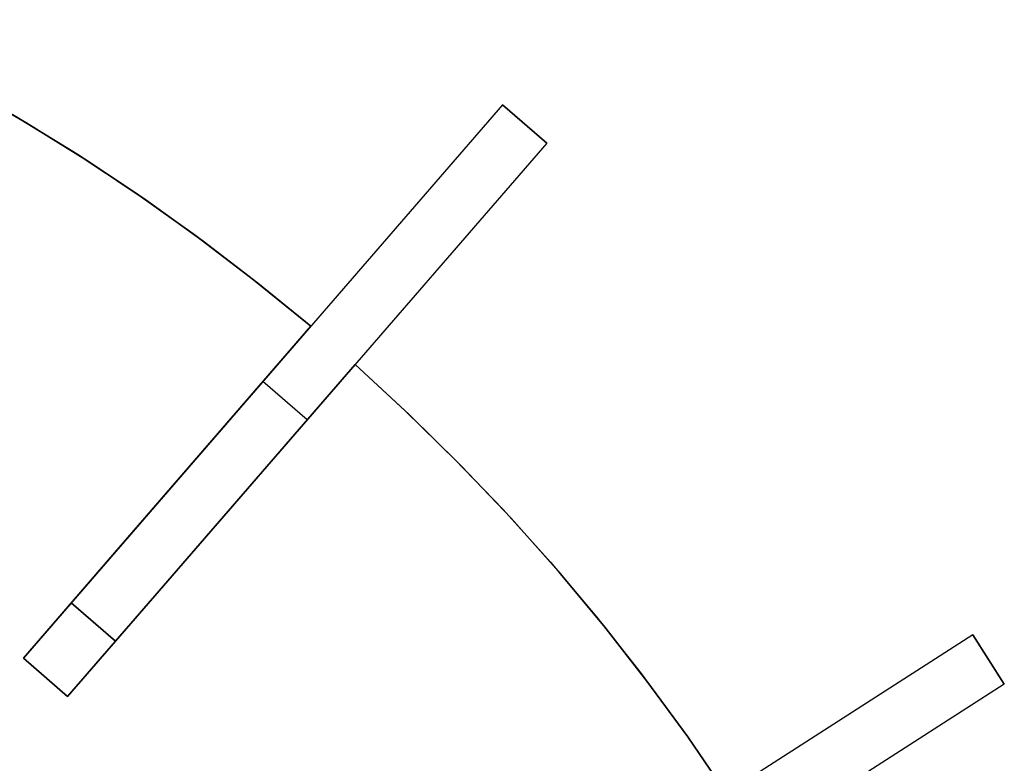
# Model space of a CAD drawing. Header units: millimetres. Extents: x 220 to 1240, y -2940 to -1929.
# Tile 59 of 59: x 960 to 1162, y -2180 to -2028. Entities that reach past the tile are written whole.
import ezdxf

# ---------------------------------------------------------------- set-up
doc = ezdxf.new("R2010")
doc.units = ezdxf.units.MM

msp = doc.modelspace()

# ---------------------------------------------------------------- linework, layer by layer
for points in [[(922.38, -2027.7), (934.93, -2033.88), (947.43, -2040.52), (959.86, -2047.65), (972.21, -2055.25), (984.43, -2063.34), (996.51, -2071.92), (1008.42, -2080.98), (1020.13, -2090.52)], [(1020.13, -2090.52), (1008.42, -2080.98), (996.51, -2071.92), (984.43, -2063.34), (972.21, -2055.25), (959.86, -2047.65), (947.43, -2040.52), (934.93, -2033.88), (922.38, -2027.7)], [(922.38, -2027.7), (935.93, -2034.39), (949.11, -2041.46), (961.93, -2048.88), (974.37, -2056.64), (986.41, -2064.71), (998.06, -2073.06), (1009.3, -2081.67), (1020.13, -2090.52)], [(1020.13, -2090.52), (1009.3, -2081.67), (998.06, -2073.06), (986.41, -2064.71), (974.37, -2056.64), (961.93, -2048.88), (949.11, -2041.46), (935.93, -2034.39), (922.38, -2027.7)], [(1020.13, -2090.52), (1009.3, -2081.67), (998.06, -2073.06), (986.41, -2064.71), (974.37, -2056.64), (961.93, -2048.88), (949.11, -2041.46), (935.93, -2034.39), (922.38, -2027.7)], [(1020.13, -2090.52), (1009.3, -2081.67), (998.06, -2073.06), (986.41, -2064.71), (974.37, -2056.64), (961.93, -2048.88), (949.11, -2041.46), (935.93, -2034.39), (922.38, -2027.7)], [(922.38, -2027.7), (934.93, -2033.88), (947.43, -2040.52), (959.86, -2047.65), (972.21, -2055.25), (984.43, -2063.34), (996.51, -2071.92), (1008.42, -2080.98), (1020.13, -2090.52)], [(1020.13, -2090.52), (1009.3, -2081.67), (998.06, -2073.06), (986.41, -2064.71), (974.37, -2056.64), (961.93, -2048.88), (949.11, -2041.46), (935.93, -2034.39), (922.38, -2027.7)], [(1020.13, -2090.52), (1009.3, -2081.67), (998.06, -2073.06), (986.41, -2064.71), (974.37, -2056.64), (961.93, -2048.88), (949.11, -2041.46), (935.93, -2034.39), (922.38, -2027.7)], [(1059.44, -2045.15), (961.22, -2158.51)], [(1068.51, -2053), (1059.44, -2045.15)], [(1068.51, -2053), (1059.44, -2045.15)], [(1059.44, -2045.15), (1068.51, -2053)], [(1068.51, -2053), (970.28, -2166.37)], [(1020.13, -2090.52), (980.86, -2135.84)], [(980.86, -2135.84), (1020.13, -2090.52)], [(1020.13, -2090.52), (980.86, -2135.84)], [(980.86, -2135.84), (1020.13, -2090.52)], [(1020.13, -2090.52), (980.86, -2135.84)], [(980.86, -2135.84), (1020.13, -2090.52)], [(989.93, -2143.69), (1029.2, -2098.38)], [(1029.2, -2098.38), (989.93, -2143.69)], [(989.93, -2143.69), (1029.2, -2098.38)], [(1029.2, -2098.38), (989.93, -2143.69)], [(989.93, -2143.69), (1029.2, -2098.38)], [(1029.2, -2098.38), (989.93, -2143.69)], [(1029.2, -2098.38), (1039.5, -2107.84), (1049.62, -2117.74), (1059.55, -2128.08), (1069.24, -2138.85), (1078.69, -2150.06), (1087.87, -2161.69), (1096.74, -2173.74), (1105.29, -2186.19)], [(1029.2, -2098.38), (1039.5, -2107.84), (1049.62, -2117.74), (1059.55, -2128.08), (1069.24, -2138.85), (1078.69, -2150.06), (1087.87, -2161.69), (1096.74, -2173.74), (1105.29, -2186.19)], [(1029.2, -2098.38), (1040.31, -2108.61), (1050.97, -2119.11), (1061.18, -2129.85), (1070.93, -2140.79), (1080.21, -2151.93), (1089.03, -2163.22), (1097.39, -2174.65), (1105.29, -2186.19)], [(1029.2, -2098.38), (1040.31, -2108.61), (1050.97, -2119.11), (1061.18, -2129.85), (1070.93, -2140.79), (1080.21, -2151.93), (1089.03, -2163.22), (1097.39, -2174.65), (1105.29, -2186.19)], [(1105.29, -2186.19), (1097.39, -2174.65), (1089.03, -2163.22), (1080.21, -2151.93), (1070.93, -2140.79), (1061.18, -2129.85), (1050.97, -2119.11), (1040.31, -2108.61), (1029.2, -2098.38)], [(1105.29, -2186.19), (1097.39, -2174.65), (1089.03, -2163.22), (1080.21, -2151.93), (1070.93, -2140.79), (1061.18, -2129.85), (1050.97, -2119.11), (1040.31, -2108.61), (1029.2, -2098.38)], [(1029.2, -2098.38), (1039.5, -2107.84), (1049.62, -2117.74), (1059.55, -2128.08), (1069.24, -2138.85), (1078.69, -2150.06), (1087.87, -2161.69), (1096.74, -2173.74), (1105.29, -2186.19)], [(1105.29, -2186.19), (1097.39, -2174.65), (1089.03, -2163.22), (1080.21, -2151.93), (1070.93, -2140.79), (1061.18, -2129.85), (1050.97, -2119.11), (1040.31, -2108.61), (1029.2, -2098.38)], [(1105.29, -2186.19), (1097.39, -2174.65), (1089.03, -2163.22), (1080.21, -2151.93), (1070.93, -2140.79), (1061.18, -2129.85), (1050.97, -2119.11), (1040.31, -2108.61), (1029.2, -2098.38)], [(1019.4, -2109.69), (1010.33, -2101.83)], [(1019.4, -2109.69), (1010.33, -2101.83)], [(980.86, -2135.84), (961.22, -2158.51)], [(961.22, -2158.51), (980.86, -2135.84)], [(980.86, -2135.84), (961.22, -2158.51)], [(961.22, -2158.51), (980.86, -2135.84)], [(980.86, -2135.84), (961.22, -2158.51)], [(961.22, -2158.51), (980.86, -2135.84)], [(970.28, -2166.37), (989.93, -2143.69)], [(989.93, -2143.69), (970.28, -2166.37)], [(970.28, -2166.37), (989.93, -2143.69)], [(989.93, -2143.69), (970.28, -2166.37)], [(970.28, -2166.37), (989.93, -2143.69)], [(989.93, -2143.69), (970.28, -2166.37)], [(980.11, -2155.03), (971.04, -2147.17)], [(980.11, -2155.03), (971.04, -2147.17)], [(971.04, -2147.17), (980.11, -2155.03)], [(1155.8, -2153.73), (1029.61, -2234.83)], [(1162.28, -2163.83), (1155.8, -2153.73)], [(1162.28, -2163.83), (1155.8, -2153.73)], [(1155.8, -2153.73), (1162.28, -2163.83)], [(1155.8, -2153.73), (1162.28, -2163.83)], [(970.28, -2166.37), (961.22, -2158.51)], [(970.28, -2166.37), (961.22, -2158.51)], [(970.28, -2166.37), (961.22, -2158.51)], [(970.28, -2166.37), (961.22, -2158.51)], [(970.28, -2166.37), (961.22, -2158.51)], [(970.28, -2166.37), (961.22, -2158.51)], [(970.28, -2166.37), (961.22, -2158.51)], [(970.28, -2166.37), (961.22, -2158.51)], [(961.22, -2158.51), (970.28, -2166.37)], [(961.22, -2158.51), (970.28, -2166.37)], [(961.22, -2158.51), (970.28, -2166.37)], [(961.22, -2158.51), (970.28, -2166.37)], [(1162.28, -2163.83), (1036.1, -2244.92)]]:
    msp.add_lwpolyline(points)
at = {"extrusion": (0.75575, -0.654861, 1.74239e-14)}
msp.add_lwpolyline([(-851.83, 236.99), (-851.87, 239.56), (-852, 242.11), (-852.22, 244.66), (-852.53, 247.21), (-852.92, 249.74), (-853.4, 252.25), (-853.96, 254.75), (-854.61, 257.23), (-855.34, 259.68), (-856.16, 262.11), (-857.06, 264.51), (-858.04, 266.88), (-859.1, 269.21), (-860.24, 271.5), (-861.46, 273.75), (-862.75, 275.96), (-864.12, 278.13), (-865.56, 280.25), (-867.07, 282.31), (-868.65, 284.33), (-870.3, 286.29), (-872.02, 288.19), (-873.8, 290.03), (-875.64, 291.81), (-877.54, 293.52), (-879.5, 295.17), (-881.51, 296.76), (-883.58, 298.27), (-885.7, 299.71), (-887.86, 301.08), (-890.07, 302.37), (-892.33, 303.59), (-894.62, 304.73), (-896.95, 305.79), (-899.32, 306.77), (-901.71, 307.66), (-904.14, 308.48), (-906.6, 309.21), (-909.07, 309.86), (-911.57, 310.43), (-914.09, 310.9), (-916.62, 311.3), (-919.16, 311.6), (-921.71, 311.82), (-924.27, 311.95), (-926.83, 311.99)], dxfattribs=at)
at = {"extrusion": (0.75575, -0.654861, -1.72829e-14)}
msp.add_lwpolyline([(-926.83, -588.01), (-924.27, -587.96), (-921.71, -587.83), (-919.16, -587.61), (-916.62, -587.31), (-914.09, -586.91), (-911.57, -586.44), (-909.07, -585.87), (-906.6, -585.22), (-904.14, -584.49), (-901.71, -583.67), (-899.32, -582.78), (-896.95, -581.8), (-894.62, -580.74), (-892.33, -579.6), (-890.07, -578.38), (-887.86, -577.09), (-885.7, -575.72), (-883.58, -574.28), (-881.51, -572.77), (-879.5, -571.18), (-877.54, -569.53), (-875.64, -567.82), (-873.8, -566.04), (-872.02, -564.2), (-870.3, -562.3), (-868.65, -560.34), (-867.07, -558.32), (-865.56, -556.26), (-864.12, -554.14), (-862.75, -551.97), (-861.46, -549.76), (-860.24, -547.51), (-859.1, -545.22), (-858.04, -542.89), (-857.06, -540.52), (-856.16, -538.12), (-855.34, -535.69), (-854.61, -533.24), (-853.96, -530.76), (-853.4, -528.26), (-852.92, -525.75), (-852.53, -523.22), (-852.22, -520.67), (-852, -518.12), (-851.87, -515.57), (-851.83, -513.01)], dxfattribs=at)
at = {"extrusion": (1, 0, 0)}
for points in [[(-2045.15, -513.01), (-2045.15, 236.99)], [(-2049.08, -513.01), (-2049.08, 236.99)], [(-2053, 236.99), (-2053, -513.01)], [(-2090.52, -12.01), (-2090.52, 0)], [(-2090.52, 119.99), (-2090.52, 131.99)], [(-2090.52, -408), (-2090.52, -396.01)], [(-2098.38, -12.01), (-2098.38, 0)], [(-2098.38, 119.99), (-2098.38, 131.99)], [(-2098.38, -408), (-2098.38, -396.01)], [(-2135.84, 332.31), (-2135.84, 131.99)], [(-2135.84, 119.99), (-2135.84, 0)], [(-2135.84, -12.01), (-2135.84, -396.01)], [(-2135.84, -408), (-2135.84, -608.32)], [(-2143.69, 332.31), (-2143.69, 131.99)], [(-2143.69, 119.99), (-2143.69, 0)], [(-2143.69, -12.01), (-2143.69, -396.01)], [(-2143.69, -408), (-2143.69, -608.32)], [(-2158.51, -408), (-2158.51, -438)], [(-2158.51, -12.01), (-2158.51, -396.01)], [(-2158.51, 119.99), (-2158.51, 0)], [(-2158.51, 161.99), (-2158.51, 131.99)], [(-2162.44, -408), (-2162.44, -438)], [(-2162.44, -12.01), (-2162.44, -396.01)], [(-2162.44, 119.99), (-2162.44, 0)], [(-2162.44, 161.99), (-2162.44, 131.99)], [(-2166.37, -438), (-2166.37, -408)], [(-2166.37, -396.01), (-2166.37, -12.01)], [(-2166.37, 0), (-2166.37, 119.99)], [(-2166.37, 131.99), (-2166.37, 161.99)]]:
    msp.add_lwpolyline(points, dxfattribs=at)
at = {"extrusion": (0.75575, -0.654861, 4.89242e-15)}
msp.add_lwpolyline([(-851.83, 236.99), (-851.87, 239.56), (-852, 242.11), (-852.22, 244.66), (-852.53, 247.21), (-852.92, 249.74), (-853.4, 252.25), (-853.96, 254.75), (-854.61, 257.23), (-855.34, 259.68), (-856.16, 262.11), (-857.06, 264.51), (-858.04, 266.88), (-859.1, 269.21), (-860.24, 271.5), (-861.46, 273.75), (-862.75, 275.96), (-864.12, 278.13), (-865.56, 280.25), (-867.07, 282.31), (-868.65, 284.33), (-870.3, 286.29), (-872.02, 288.19), (-873.8, 290.03), (-875.64, 291.81), (-877.54, 293.52), (-879.5, 295.17), (-881.51, 296.76), (-883.58, 298.27), (-885.7, 299.71), (-887.86, 301.08), (-890.07, 302.37), (-892.33, 303.59), (-894.62, 304.73), (-896.95, 305.79), (-899.32, 306.77), (-901.71, 307.66), (-904.14, 308.48), (-906.6, 309.21), (-909.07, 309.86), (-911.57, 310.43), (-914.09, 310.9), (-916.62, 311.3), (-919.16, 311.6), (-921.71, 311.82), (-924.27, 311.95), (-926.83, 311.99)], dxfattribs=at)
at = {"extrusion": (0.75575, -0.654861, 1.71885e-15)}
msp.add_lwpolyline([(-926.83, -588.01), (-924.27, -587.96), (-921.71, -587.83), (-919.16, -587.61), (-916.62, -587.31), (-914.09, -586.91), (-911.57, -586.44), (-909.07, -585.87), (-906.6, -585.22), (-904.14, -584.49), (-901.71, -583.67), (-899.32, -582.78), (-896.95, -581.8), (-894.62, -580.74), (-892.33, -579.6), (-890.07, -578.38), (-887.86, -577.09), (-885.7, -575.72), (-883.58, -574.28), (-881.51, -572.77), (-879.5, -571.18), (-877.54, -569.53), (-875.64, -567.82), (-873.8, -566.04), (-872.02, -564.2), (-870.3, -562.3), (-868.65, -560.34), (-867.07, -558.32), (-865.56, -556.26), (-864.12, -554.14), (-862.75, -551.97), (-861.46, -549.76), (-860.24, -547.51), (-859.1, -545.22), (-858.04, -542.89), (-857.06, -540.52), (-856.16, -538.12), (-855.34, -535.69), (-854.61, -533.24), (-853.96, -530.76), (-853.4, -528.26), (-852.92, -525.75), (-852.53, -523.22), (-852.22, -520.67), (-852, -518.12), (-851.87, -515.57), (-851.83, -513.01)], dxfattribs=at)
at = {"extrusion": (0.75575, -0.654861, 1.05779e-14)}
msp.add_lwpolyline([(-926.83, 311.99), (-924.27, 311.95), (-921.71, 311.82), (-919.16, 311.6), (-916.62, 311.3), (-914.09, 310.9), (-911.57, 310.43), (-909.07, 309.86), (-906.6, 309.21), (-904.14, 308.48), (-901.71, 307.66), (-899.32, 306.77), (-896.95, 305.79), (-894.62, 304.73), (-892.33, 303.59), (-890.07, 302.37), (-887.86, 301.08), (-885.7, 299.71), (-883.58, 298.27), (-881.51, 296.76), (-879.5, 295.17), (-877.54, 293.52), (-875.64, 291.81), (-873.8, 290.03), (-872.02, 288.19), (-870.3, 286.29), (-868.65, 284.33), (-867.07, 282.31), (-865.56, 280.25), (-864.12, 278.13), (-862.75, 275.96), (-861.46, 273.75), (-860.24, 271.5), (-859.1, 269.21), (-858.04, 266.88), (-857.06, 264.51), (-856.16, 262.11), (-855.34, 259.68), (-854.61, 257.23), (-853.96, 254.75), (-853.4, 252.25), (-852.92, 249.74), (-852.53, 247.21), (-852.22, 244.66), (-852, 242.11), (-851.87, 239.56), (-851.83, 236.99)], dxfattribs=at)
at = {"extrusion": (0.75575, -0.654861, -1.53776e-14)}
msp.add_lwpolyline([(-851.83, -513.01), (-851.87, -515.57), (-852, -518.12), (-852.22, -520.67), (-852.53, -523.22), (-852.92, -525.75), (-853.4, -528.26), (-853.96, -530.76), (-854.61, -533.24), (-855.34, -535.69), (-856.16, -538.12), (-857.06, -540.52), (-858.04, -542.89), (-859.1, -545.22), (-860.24, -547.51), (-861.46, -549.76), (-862.75, -551.97), (-864.12, -554.14), (-865.56, -556.26), (-867.07, -558.32), (-868.65, -560.34), (-870.3, -562.3), (-872.02, -564.2), (-873.8, -566.04), (-875.64, -567.82), (-877.54, -569.53), (-879.5, -571.18), (-881.51, -572.77), (-883.58, -574.28), (-885.7, -575.72), (-887.86, -577.09), (-890.07, -578.38), (-892.33, -579.6), (-894.62, -580.74), (-896.95, -581.8), (-899.32, -582.78), (-901.71, -583.67), (-904.14, -584.49), (-906.6, -585.22), (-909.07, -585.87), (-911.57, -586.44), (-914.09, -586.91), (-916.62, -587.31), (-919.16, -587.61), (-921.71, -587.83), (-924.27, -587.96), (-926.83, -588.01)], dxfattribs=at)
at = {"extrusion": (0.75575, -0.654861, -4.03258e-16)}
msp.add_lwpolyline([(-926.83, 311.99), (-928.16, 312.01), (-929.5, 312.05), (-930.86, 312.13), (-932.22, 312.24), (-933.59, 312.38), (-934.97, 312.55), (-936.36, 312.76), (-937.75, 313), (-939.14, 313.27), (-940.54, 313.58), (-941.94, 313.93), (-943.34, 314.31), (-944.74, 314.73), (-946.13, 315.19), (-947.53, 315.68), (-948.92, 316.21), (-950.3, 316.77), (-951.67, 317.38), (-953.03, 318.02), (-954.39, 318.7), (-955.73, 319.41), (-957.06, 320.16), (-958.37, 320.95), (-959.66, 321.78), (-960.94, 322.63), (-962.2, 323.53), (-963.43, 324.45), (-964.65, 325.41), (-965.84, 326.41), (-967, 327.43), (-968.14, 328.48), (-969.26, 329.57), (-970.34, 330.68), (-971.39, 331.82), (-972.42, 332.99), (-973.41, 334.18), (-974.37, 335.39), (-975.3, 336.63), (-976.19, 337.89), (-977.05, 339.16), (-977.87, 340.46), (-978.66, 341.77), (-979.41, 343.1), (-980.13, 344.44), (-980.81, 345.79), (-981.45, 347.15), (-982.05, 348.53), (-982.62, 349.91), (-983.15, 351.3), (-983.64, 352.69), (-984.1, 354.09), (-984.51, 355.49), (-984.9, 356.89), (-985.24, 358.28), (-985.55, 359.68), (-985.83, 361.08), (-986.07, 362.47), (-986.27, 363.85), (-986.45, 365.23), (-986.59, 366.6), (-986.69, 367.97), (-986.77, 369.32), (-986.82, 370.66), (-986.83, 371.99)], dxfattribs=at)
at = {"extrusion": (0.75575, -0.654861, -2.62482e-14)}
msp.add_lwpolyline([(-986.83, -648.01), (-986.79, -645.96), (-986.69, -643.91), (-986.52, -641.87), (-986.27, -639.84), (-985.96, -637.81), (-985.57, -635.8), (-985.12, -633.8), (-984.6, -631.82), (-984.02, -629.85), (-983.37, -627.91), (-982.65, -625.99), (-981.86, -624.1), (-981.01, -622.24), (-980.1, -620.4), (-979.13, -618.6), (-978.1, -616.83), (-977, -615.1), (-975.85, -613.4), (-974.64, -611.75), (-973.37, -610.14), (-972.05, -608.57), (-970.68, -607.05), (-969.26, -605.58), (-967.78, -604.15), (-966.26, -602.78), (-964.7, -601.46), (-963.08, -600.2), (-961.43, -598.99), (-959.74, -597.83), (-958, -596.74), (-956.24, -595.71), (-954.43, -594.73), (-952.6, -593.82), (-950.73, -592.97), (-948.84, -592.19), (-946.92, -591.47), (-944.98, -590.82), (-943.02, -590.23), (-941.04, -589.71), (-939.04, -589.26), (-937.02, -588.88), (-935, -588.56), (-932.97, -588.32), (-930.92, -588.14), (-928.88, -588.04), (-926.83, -588.01)], dxfattribs=at)
at = {"extrusion": (1.51515e-05, -2.17846e-06, 1)}
msp.add_lwpolyline([(1060.01, -2434.51), (1059.81, -2423.02), (1059.21, -2411.54), (1058.21, -2400.09), (1056.81, -2388.68), (1055.01, -2377.33), (1052.83, -2366.05), (1050.25, -2354.85), (1047.28, -2343.74), (1043.93, -2332.75), (1040.19, -2321.88), (1036.08, -2311.15), (1031.6, -2300.57), (1026.75, -2290.14), (1021.55, -2279.9), (1015.99, -2269.84), (1010.08, -2259.98), (1003.83, -2250.34), (997.25, -2240.91), (990.35, -2231.72), (983.13, -2222.78), (975.6, -2214.09), (967.78, -2205.68), (959.67, -2197.54), (951.27, -2189.68), (942.61, -2182.13), (933.7, -2174.87), (924.53, -2167.94), (915.13, -2161.33), (905.51, -2155.05), (895.67, -2149.1), (885.63, -2143.51), (875.4, -2138.27), (865, -2133.38), (854.43, -2128.86), (843.71, -2124.72), (832.86, -2120.95), (821.87, -2117.55), (810.78, -2114.55), (799.59, -2111.93), (788.32, -2109.7), (776.97, -2107.87), (765.57, -2106.43), (754.12, -2105.39), (742.65, -2104.75), (731.16, -2104.51), (719.66, -2104.67), (708.18, -2105.23), (696.73, -2106.19), (685.32, -2107.55), (673.96, -2109.3), (662.67, -2111.45), (651.46, -2113.99), (640.35, -2116.92), (629.34, -2120.24), (618.46, -2123.93), (607.71, -2128.01), (597.11, -2132.45), (586.68, -2137.26), (576.41, -2142.43), (566.34, -2147.96), (556.46, -2153.83), (546.79, -2160.04), (537.34, -2166.59), (528.13, -2173.46), (519.16, -2180.65), (510.45, -2188.15), (502, -2195.94), (493.83, -2204.03), (485.95, -2212.39), (478.36, -2221.02), (471.08, -2229.91), (464.12, -2239.05), (457.47, -2248.43), (451.16, -2258.04), (445.18, -2267.85), (439.55, -2277.87), (434.27, -2288.08), (429.35, -2298.47), (424.8, -2309.02), (420.61, -2319.72), (416.8, -2330.57), (413.37, -2341.54)], dxfattribs=at)
at = {"extrusion": (-1.51515e-05, 2.17846e-06, 1)}
for points in [[(413.36, -2341.54), (416.79, -2330.57), (420.6, -2319.72), (424.78, -2309.02), (429.34, -2298.47), (434.26, -2288.08), (439.54, -2277.87), (445.17, -2267.85), (451.14, -2258.03), (457.46, -2248.43), (464.1, -2239.05), (471.07, -2229.91), (478.35, -2221.02), (485.94, -2212.39), (493.82, -2204.02), (501.99, -2195.94), (510.44, -2188.14), (519.15, -2180.65), (528.12, -2173.46), (537.33, -2166.59), (546.78, -2160.04), (556.44, -2153.83), (566.32, -2147.96), (576.4, -2142.43), (586.66, -2137.26), (597.1, -2132.45), (607.7, -2128), (618.45, -2123.93), (629.33, -2120.23), (640.34, -2116.92), (651.45, -2113.99), (662.66, -2111.45), (673.95, -2109.3), (685.31, -2107.55), (696.72, -2106.19), (708.17, -2105.23), (719.65, -2104.67), (731.14, -2104.51), (742.63, -2104.75), (754.11, -2105.39), (765.56, -2106.43), (776.96, -2107.87), (788.3, -2109.7), (799.58, -2111.93), (810.77, -2114.55), (821.86, -2117.55), (832.84, -2120.94), (843.7, -2124.72), (854.42, -2128.86), (864.99, -2133.38), (875.39, -2138.26), (885.62, -2143.51), (895.66, -2149.1), (905.5, -2155.04), (915.12, -2161.33), (924.52, -2167.94), (933.69, -2174.87), (942.6, -2182.12), (951.26, -2189.68), (959.65, -2197.53), (967.77, -2205.67), (975.59, -2214.09), (983.12, -2222.78), (990.34, -2231.72), (997.24, -2240.91), (1003.82, -2250.33), (1010.07, -2259.98), (1015.97, -2269.84), (1021.53, -2279.9), (1026.74, -2290.14), (1031.59, -2300.56), (1036.07, -2311.15), (1040.18, -2321.88), (1043.91, -2332.75), (1047.27, -2343.74), (1050.23, -2354.85), (1052.81, -2366.05), (1055, -2377.33), (1056.8, -2388.68), (1058.19, -2400.09), (1059.19, -2411.54), (1059.79, -2423.02), (1059.99, -2434.51)], [(413.37, -2341.54), (416.8, -2330.57), (420.61, -2319.72), (424.79, -2309.02), (429.35, -2298.47), (434.27, -2288.08), (439.55, -2277.87), (445.18, -2267.85), (451.15, -2258.03), (457.47, -2248.43), (464.11, -2239.05), (471.08, -2229.91), (478.36, -2221.02), (485.95, -2212.39), (493.83, -2204.02), (502, -2195.94), (510.44, -2188.15), (519.16, -2180.65), (528.12, -2173.46), (537.34, -2166.59), (546.78, -2160.04), (556.45, -2153.83), (566.33, -2147.96), (576.41, -2142.43), (586.67, -2137.26), (597.11, -2132.45), (607.71, -2128), (618.46, -2123.93), (629.34, -2120.24), (640.34, -2116.92), (651.46, -2113.99), (662.67, -2111.45), (673.96, -2109.3), (685.31, -2107.55), (696.73, -2106.19), (708.18, -2105.23), (719.66, -2104.67), (731.15, -2104.51), (742.64, -2104.75), (754.12, -2105.39), (765.56, -2106.43), (776.97, -2107.87), (788.31, -2109.7), (799.59, -2111.93), (810.78, -2114.55), (821.87, -2117.55), (832.85, -2120.94), (843.71, -2124.72), (854.43, -2128.86), (864.99, -2133.38), (875.4, -2138.27), (885.63, -2143.51), (895.67, -2149.1), (905.5, -2155.05), (915.13, -2161.33), (924.53, -2167.94), (933.69, -2174.87), (942.61, -2182.12), (951.27, -2189.68), (959.66, -2197.53), (967.77, -2205.68), (975.6, -2214.09), (983.12, -2222.78), (990.34, -2231.72), (997.25, -2240.91), (1003.83, -2250.33), (1010.07, -2259.98), (1015.98, -2269.84), (1021.54, -2279.9), (1026.75, -2290.14), (1031.6, -2300.57), (1036.08, -2311.15), (1040.19, -2321.88), (1043.92, -2332.75), (1047.27, -2343.74), (1050.24, -2354.85), (1052.82, -2366.05), (1055.01, -2377.33), (1056.8, -2388.68), (1058.2, -2400.09), (1059.2, -2411.54), (1059.8, -2423.02), (1060, -2434.51)]]:
    msp.add_lwpolyline(points, dxfattribs=at)
at = {"extrusion": (0.75575, -0.654861, -5.46404e-15)}
msp.add_lwpolyline([(-986.83, 371.99), (-986.79, 369.95), (-986.69, 367.9), (-986.52, 365.86), (-986.27, 363.83), (-985.96, 361.8), (-985.57, 359.79), (-985.12, 357.79), (-984.6, 355.81), (-984.02, 353.84), (-983.37, 351.9), (-982.65, 349.98), (-981.86, 348.09), (-981.01, 346.23), (-980.1, 344.39), (-979.13, 342.59), (-978.1, 340.82), (-977, 339.09), (-975.85, 337.39), (-974.64, 335.74), (-973.37, 334.13), (-972.05, 332.56), (-970.68, 331.04), (-969.26, 329.57), (-967.78, 328.14), (-966.26, 326.77), (-964.7, 325.45), (-963.08, 324.19), (-961.43, 322.98), (-959.74, 321.82), (-958, 320.73), (-956.24, 319.7), (-954.43, 318.72), (-952.6, 317.81), (-950.73, 316.96), (-948.84, 316.18), (-946.92, 315.46), (-944.98, 314.81), (-943.02, 314.22), (-941.04, 313.7), (-939.04, 313.25), (-937.02, 312.87), (-935, 312.55), (-932.97, 312.31), (-930.92, 312.13), (-928.88, 312.03), (-926.83, 311.99)], dxfattribs=at)
at = {"extrusion": (0.75575, -0.654861, 3.61781e-15)}
msp.add_lwpolyline([(-926.83, -588.01), (-928.88, -588.04), (-930.92, -588.14), (-932.97, -588.32), (-935, -588.56), (-937.02, -588.88), (-939.04, -589.26), (-941.04, -589.71), (-943.02, -590.23), (-944.98, -590.82), (-946.92, -591.47), (-948.84, -592.19), (-950.73, -592.97), (-952.6, -593.82), (-954.43, -594.73), (-956.24, -595.71), (-958, -596.74), (-959.74, -597.83), (-961.43, -598.99), (-963.08, -600.2), (-964.7, -601.46), (-966.26, -602.78), (-967.78, -604.15), (-969.26, -605.58), (-970.68, -607.05), (-972.05, -608.57), (-973.37, -610.14), (-974.64, -611.75), (-975.85, -613.4), (-977, -615.1), (-978.1, -616.83), (-979.13, -618.6), (-980.1, -620.4), (-981.01, -622.24), (-981.86, -624.1), (-982.65, -625.99), (-983.37, -627.91), (-984.02, -629.85), (-984.6, -631.82), (-985.12, -633.8), (-985.57, -635.8), (-985.96, -637.81), (-986.27, -639.84), (-986.52, -641.87), (-986.69, -643.91), (-986.79, -645.96), (-986.83, -648.01)], dxfattribs=at)
at = {"extrusion": (0.75575, -0.654861, -9.62662e-15)}
msp.add_lwpolyline([(-926.83, -588.01), (-928.88, -588.04), (-930.92, -588.14), (-932.97, -588.32), (-935, -588.56), (-937.02, -588.88), (-939.04, -589.26), (-941.04, -589.71), (-943.02, -590.23), (-944.98, -590.82), (-946.92, -591.47), (-948.84, -592.19), (-950.73, -592.97), (-952.6, -593.82), (-954.43, -594.73), (-956.24, -595.71), (-958, -596.74), (-959.74, -597.83), (-961.43, -598.99), (-963.08, -600.2), (-964.7, -601.46), (-966.26, -602.78), (-967.78, -604.15), (-969.26, -605.58), (-970.68, -607.05), (-972.05, -608.57), (-973.37, -610.14), (-974.64, -611.75), (-975.85, -613.4), (-977, -615.1), (-978.1, -616.83), (-979.13, -618.6), (-980.1, -620.4), (-981.01, -622.24), (-981.86, -624.1), (-982.65, -625.99), (-983.37, -627.91), (-984.02, -629.85), (-984.6, -631.82), (-985.12, -633.8), (-985.57, -635.8), (-985.96, -637.81), (-986.27, -639.84), (-986.52, -641.87), (-986.69, -643.91), (-986.79, -645.96), (-986.83, -648.01)], dxfattribs=at)
at = {"extrusion": (0.75575, -0.654861, 1.20072e-15)}
msp.add_lwpolyline([(-986.83, 371.99), (-986.82, 370.66), (-986.77, 369.32), (-986.69, 367.97), (-986.59, 366.6), (-986.45, 365.23), (-986.27, 363.85), (-986.07, 362.47), (-985.83, 361.08), (-985.55, 359.68), (-985.24, 358.28), (-984.9, 356.89), (-984.51, 355.49), (-984.1, 354.09), (-983.64, 352.69), (-983.15, 351.3), (-982.62, 349.91), (-982.05, 348.53), (-981.45, 347.15), (-980.81, 345.79), (-980.13, 344.44), (-979.41, 343.1), (-978.66, 341.77), (-977.87, 340.46), (-977.05, 339.16), (-976.19, 337.89), (-975.3, 336.63), (-974.37, 335.39), (-973.41, 334.18), (-972.42, 332.99), (-971.39, 331.82), (-970.34, 330.68), (-969.26, 329.57), (-968.14, 328.48), (-967, 327.43), (-965.84, 326.41), (-964.65, 325.41), (-963.43, 324.45), (-962.2, 323.53), (-960.94, 322.63), (-959.66, 321.78), (-958.37, 320.95), (-957.06, 320.16), (-955.73, 319.41), (-954.39, 318.7), (-953.03, 318.02), (-951.67, 317.38), (-950.3, 316.77), (-948.92, 316.21), (-947.53, 315.68), (-946.13, 315.19), (-944.74, 314.73), (-943.34, 314.31), (-941.94, 313.93), (-940.54, 313.58), (-939.14, 313.27), (-937.75, 313), (-936.36, 312.76), (-934.97, 312.55), (-933.59, 312.38), (-932.22, 312.24), (-930.86, 312.13), (-929.5, 312.05), (-928.16, 312.01), (-926.83, 311.99)], dxfattribs=at)
at = {"extrusion": (0.75575, -0.654861, 1.09367e-14)}
msp.add_lwpolyline([(-986.83, 371.99), (-986.85, 373.02), (-986.9, 374.04), (-986.99, 375.06), (-987.11, 376.08), (-987.27, 377.09), (-987.46, 378.1), (-987.68, 379.1), (-987.94, 380.09), (-988.24, 381.07), (-988.56, 382.04), (-988.92, 383), (-989.31, 383.95), (-989.74, 384.88), (-990.19, 385.8), (-990.68, 386.7), (-991.2, 387.58), (-991.74, 388.45), (-992.32, 389.3), (-992.93, 390.12), (-993.56, 390.93), (-994.22, 391.71), (-994.9, 392.47), (-995.62, 393.21), (-996.35, 393.92), (-997.11, 394.61), (-997.9, 395.27), (-998.7, 395.9), (-999.53, 396.5), (-1000.38, 397.08), (-1001.24, 397.63), (-1002.13, 398.14), (-1003.03, 398.63), (-1003.95, 399.09), (-1004.88, 399.51), (-1005.82, 399.9), (-1006.78, 400.26), (-1007.75, 400.59), (-1008.74, 400.88), (-1009.73, 401.14), (-1010.73, 401.37), (-1011.73, 401.56), (-1012.74, 401.72), (-1013.76, 401.84), (-1014.78, 401.93), (-1015.81, 401.98), (-1016.83, 401.99)], dxfattribs=at)
at = {"extrusion": (0.75575, -0.654861, 6.82474e-15)}
msp.add_lwpolyline([(-1016.83, -678.01), (-1015.81, -677.99), (-1014.78, -677.94), (-1013.76, -677.85), (-1012.74, -677.73), (-1011.73, -677.57), (-1010.73, -677.38), (-1009.73, -677.15), (-1008.74, -676.89), (-1007.75, -676.6), (-1006.78, -676.27), (-1005.82, -675.91), (-1004.88, -675.52), (-1003.95, -675.1), (-1003.03, -674.64), (-1002.13, -674.15), (-1001.24, -673.64), (-1000.38, -673.09), (-999.53, -672.51), (-998.7, -671.91), (-997.9, -671.28), (-997.11, -670.62), (-996.35, -669.93), (-995.62, -669.22), (-994.9, -668.48), (-994.22, -667.72), (-993.56, -666.94), (-992.93, -666.13), (-992.32, -665.31), (-991.74, -664.46), (-991.2, -663.59), (-990.68, -662.71), (-990.19, -661.81), (-989.74, -660.89), (-989.31, -659.96), (-988.92, -659.01), (-988.56, -658.05), (-988.24, -657.08), (-987.94, -656.1), (-987.68, -655.11), (-987.46, -654.11), (-987.27, -653.1), (-987.11, -652.09), (-986.99, -651.07), (-986.9, -650.05), (-986.85, -649.03), (-986.83, -648.01)], dxfattribs=at)
at = {"extrusion": (0.75575, -0.654861, 8.41685e-15)}
msp.add_lwpolyline([(-986.83, 371.99), (-986.85, 373.02), (-986.9, 374.04), (-986.99, 375.06), (-987.11, 376.08), (-987.27, 377.09), (-987.46, 378.1), (-987.68, 379.1), (-987.94, 380.09), (-988.24, 381.07), (-988.56, 382.04), (-988.92, 383), (-989.31, 383.95), (-989.74, 384.88), (-990.19, 385.8), (-990.68, 386.7), (-991.2, 387.58), (-991.74, 388.45), (-992.32, 389.3), (-992.93, 390.12), (-993.56, 390.93), (-994.22, 391.71), (-994.9, 392.47), (-995.62, 393.21), (-996.35, 393.92), (-997.11, 394.61), (-997.9, 395.27), (-998.7, 395.9), (-999.53, 396.5), (-1000.38, 397.08), (-1001.24, 397.63), (-1002.13, 398.14), (-1003.03, 398.63), (-1003.95, 399.09), (-1004.88, 399.51), (-1005.82, 399.9), (-1006.78, 400.26), (-1007.75, 400.59), (-1008.74, 400.88), (-1009.73, 401.14), (-1010.73, 401.37), (-1011.73, 401.56), (-1012.74, 401.72), (-1013.76, 401.84), (-1014.78, 401.93), (-1015.81, 401.98), (-1016.83, 401.99)], dxfattribs=at)
at = {"extrusion": (0.75575, -0.654861, -1.94955e-14)}
msp.add_lwpolyline([(-1016.83, -678.01), (-1015.81, -677.99), (-1014.78, -677.94), (-1013.76, -677.85), (-1012.74, -677.73), (-1011.73, -677.57), (-1010.73, -677.38), (-1009.73, -677.15), (-1008.74, -676.89), (-1007.75, -676.6), (-1006.78, -676.27), (-1005.82, -675.91), (-1004.88, -675.52), (-1003.95, -675.1), (-1003.03, -674.64), (-1002.13, -674.15), (-1001.24, -673.64), (-1000.38, -673.09), (-999.53, -672.51), (-998.7, -671.91), (-997.9, -671.28), (-997.11, -670.62), (-996.35, -669.93), (-995.62, -669.22), (-994.9, -668.48), (-994.22, -667.72), (-993.56, -666.94), (-992.93, -666.13), (-992.32, -665.31), (-991.74, -664.46), (-991.2, -663.59), (-990.68, -662.71), (-990.19, -661.81), (-989.74, -660.89), (-989.31, -659.96), (-988.92, -659.01), (-988.56, -658.05), (-988.24, -657.08), (-987.94, -656.1), (-987.68, -655.11), (-987.46, -654.11), (-987.27, -653.1), (-987.11, -652.09), (-986.99, -651.07), (-986.9, -650.05), (-986.85, -649.03), (-986.83, -648.01)], dxfattribs=at)
at = {"extrusion": (0.75575, -0.654861, 4.04555e-15)}
msp.add_lwpolyline([(-1016.83, 401.99), (-1015.81, 401.98), (-1014.78, 401.93), (-1013.76, 401.84), (-1012.74, 401.72), (-1011.73, 401.56), (-1010.73, 401.37), (-1009.73, 401.14), (-1008.74, 400.88), (-1007.75, 400.59), (-1006.78, 400.26), (-1005.82, 399.9), (-1004.88, 399.51), (-1003.95, 399.09), (-1003.03, 398.63), (-1002.13, 398.14), (-1001.24, 397.63), (-1000.38, 397.08), (-999.53, 396.5), (-998.7, 395.9), (-997.9, 395.27), (-997.11, 394.61), (-996.35, 393.92), (-995.62, 393.21), (-994.9, 392.47), (-994.22, 391.71), (-993.56, 390.93), (-992.93, 390.12), (-992.32, 389.3), (-991.74, 388.45), (-991.2, 387.58), (-990.68, 386.7), (-990.19, 385.8), (-989.74, 384.88), (-989.31, 383.95), (-988.92, 383), (-988.56, 382.04), (-988.24, 381.07), (-987.94, 380.09), (-987.68, 379.1), (-987.46, 378.1), (-987.27, 377.09), (-987.11, 376.08), (-986.99, 375.06), (-986.9, 374.04), (-986.85, 373.02), (-986.83, 371.99)], dxfattribs=at)
at = {"extrusion": (0.75575, -0.654861, -1.49765e-15)}
msp.add_lwpolyline([(-986.83, -648.01), (-986.85, -649.03), (-986.9, -650.05), (-986.99, -651.07), (-987.11, -652.09), (-987.27, -653.1), (-987.46, -654.11), (-987.68, -655.11), (-987.94, -656.1), (-988.24, -657.08), (-988.56, -658.05), (-988.92, -659.01), (-989.31, -659.96), (-989.74, -660.89), (-990.19, -661.81), (-990.68, -662.71), (-991.2, -663.59), (-991.74, -664.46), (-992.32, -665.31), (-992.93, -666.13), (-993.56, -666.94), (-994.22, -667.72), (-994.9, -668.48), (-995.62, -669.22), (-996.35, -669.93), (-997.11, -670.62), (-997.9, -671.28), (-998.7, -671.91), (-999.53, -672.51), (-1000.38, -673.09), (-1001.24, -673.64), (-1002.13, -674.15), (-1003.03, -674.64), (-1003.95, -675.1), (-1004.88, -675.52), (-1005.82, -675.91), (-1006.78, -676.27), (-1007.75, -676.6), (-1008.74, -676.89), (-1009.73, -677.15), (-1010.73, -677.38), (-1011.73, -677.57), (-1012.74, -677.73), (-1013.76, -677.85), (-1014.78, -677.94), (-1015.81, -677.99), (-1016.83, -678.01)], dxfattribs=at)
at = {"extrusion": (-0.540641, 0.841254, -4.79836e-15)}
msp.add_lwpolyline([(192.08, 236.99), (192.12, 239.56), (192.25, 242.11), (192.47, 244.66), (192.78, 247.21), (193.17, 249.74), (193.65, 252.25), (194.21, 254.75), (194.86, 257.23), (195.59, 259.68), (196.41, 262.11), (197.31, 264.51), (198.29, 266.88), (199.35, 269.21), (200.49, 271.5), (201.7, 273.75), (203, 275.96), (204.37, 278.13), (205.81, 280.25), (207.32, 282.31), (208.9, 284.33), (210.55, 286.29), (212.27, 288.19), (214.05, 290.03), (215.89, 291.81), (217.79, 293.52), (219.75, 295.17), (221.76, 296.76), (223.83, 298.27), (225.95, 299.71), (228.11, 301.08), (230.32, 302.37), (232.57, 303.59), (234.87, 304.73), (237.2, 305.79), (239.57, 306.77), (241.96, 307.66), (244.39, 308.48), (246.84, 309.21), (249.32, 309.86), (251.82, 310.43), (254.34, 310.9), (256.87, 311.3), (259.41, 311.6), (261.96, 311.82), (264.52, 311.95), (267.08, 311.99)], dxfattribs=at)
at = {"extrusion": (-0.540641, 0.841254, 1.71522e-14)}
msp.add_lwpolyline([(267.08, -588.01), (264.52, -587.96), (261.96, -587.83), (259.41, -587.61), (256.87, -587.31), (254.34, -586.91), (251.82, -586.44), (249.32, -585.87), (246.84, -585.22), (244.39, -584.49), (241.96, -583.67), (239.57, -582.78), (237.2, -581.8), (234.87, -580.74), (232.57, -579.6), (230.32, -578.38), (228.11, -577.09), (225.95, -575.72), (223.83, -574.28), (221.76, -572.77), (219.75, -571.18), (217.79, -569.53), (215.89, -567.82), (214.05, -566.04), (212.27, -564.2), (210.55, -562.3), (208.9, -560.34), (207.32, -558.32), (205.81, -556.26), (204.37, -554.14), (203, -551.97), (201.7, -549.76), (200.49, -547.51), (199.35, -545.22), (198.29, -542.89), (197.31, -540.52), (196.41, -538.12), (195.59, -535.69), (194.86, -533.24), (194.21, -530.76), (193.65, -528.26), (193.17, -525.75), (192.78, -523.22), (192.47, -520.67), (192.25, -518.12), (192.12, -515.57), (192.08, -513.01)], dxfattribs=at)
at = {"extrusion": (0, 1, 0)}
for points in [[(-1155.8, -513.01), (-1155.8, 236.99)], [(-1159.04, -513.01), (-1159.04, 236.99)], [(-1162.28, 236.99), (-1162.28, -513.01)]]:
    msp.add_lwpolyline(points, dxfattribs=at)
at = {"extrusion": (0.75575, -0.654861, -1.26461e-15)}
msp.add_lwpolyline([(-1001.83, -438), (-1001.86, -440.05), (-1001.97, -442.1), (-1002.14, -444.14), (-1002.39, -446.17), (-1002.7, -448.2), (-1003.08, -450.21), (-1003.54, -452.21), (-1004.05, -454.19), (-1004.64, -456.16), (-1005.29, -458.1), (-1006.01, -460.02), (-1006.8, -461.91), (-1007.65, -463.77), (-1008.56, -465.61), (-1009.53, -467.41), (-1010.56, -469.18), (-1011.66, -470.91), (-1012.81, -472.61), (-1014.02, -474.26), (-1015.29, -475.87), (-1016.61, -477.44), (-1017.98, -478.96), (-1019.4, -480.43), (-1020.88, -481.86), (-1022.4, -483.23), (-1023.96, -484.55), (-1025.58, -485.81), (-1027.23, -487.02), (-1028.92, -488.18), (-1030.65, -489.27), (-1032.42, -490.3), (-1034.23, -491.28), (-1036.06, -492.19), (-1037.93, -493.04), (-1039.82, -493.82), (-1041.74, -494.54), (-1043.68, -495.19), (-1045.64, -495.78), (-1047.62, -496.3), (-1049.62, -496.75), (-1051.64, -497.13), (-1053.66, -497.45), (-1055.69, -497.69), (-1057.74, -497.87), (-1059.78, -497.97), (-1061.83, -498.01)], dxfattribs=at)
at = {"extrusion": (0.75575, -0.654861, -1.67568e-16)}
msp.add_lwpolyline([(-1061.83, 221.99), (-1059.78, 221.96), (-1057.74, 221.86), (-1055.69, 221.68), (-1053.66, 221.44), (-1051.64, 221.12), (-1049.62, 220.74), (-1047.62, 220.29), (-1045.64, 219.77), (-1043.68, 219.18), (-1041.74, 218.53), (-1039.82, 217.81), (-1037.93, 217.03), (-1036.06, 216.18), (-1034.23, 215.27), (-1032.42, 214.29), (-1030.65, 213.26), (-1028.92, 212.17), (-1027.23, 211.01), (-1025.58, 209.8), (-1023.96, 208.54), (-1022.4, 207.22), (-1020.88, 205.85), (-1019.4, 204.42), (-1017.98, 202.95), (-1016.61, 201.43), (-1015.29, 199.86), (-1014.02, 198.25), (-1012.81, 196.6), (-1011.66, 194.9), (-1010.56, 193.17), (-1009.53, 191.4), (-1008.56, 189.6), (-1007.65, 187.76), (-1006.8, 185.9), (-1006.01, 184.01), (-1005.29, 182.09), (-1004.64, 180.15), (-1004.05, 178.18), (-1003.54, 176.2), (-1003.08, 174.2), (-1002.7, 172.19), (-1002.39, 170.16), (-1002.14, 168.13), (-1001.97, 166.09), (-1001.86, 164.04), (-1001.83, 161.99)], dxfattribs=at)
at = {"extrusion": (-0.540641, 0.841254, -4.98574e-15)}
msp.add_lwpolyline([(192.08, 236.99), (192.12, 239.56), (192.25, 242.11), (192.47, 244.66), (192.78, 247.21), (193.17, 249.74), (193.65, 252.25), (194.21, 254.75), (194.86, 257.23), (195.59, 259.68), (196.41, 262.11), (197.31, 264.51), (198.29, 266.88), (199.35, 269.21), (200.49, 271.5), (201.7, 273.75), (203, 275.96), (204.37, 278.13), (205.81, 280.25), (207.32, 282.31), (208.9, 284.33), (210.55, 286.29), (212.27, 288.19), (214.05, 290.03), (215.89, 291.81), (217.79, 293.52), (219.75, 295.17), (221.76, 296.76), (223.83, 298.27), (225.95, 299.71), (228.11, 301.08), (230.32, 302.37), (232.57, 303.59), (234.87, 304.73), (237.2, 305.79), (239.57, 306.77), (241.96, 307.66), (244.39, 308.48), (246.84, 309.21), (249.32, 309.86), (251.82, 310.43), (254.34, 310.9), (256.87, 311.3), (259.41, 311.6), (261.96, 311.82), (264.52, 311.95), (267.08, 311.99)], dxfattribs=at)
at = {"extrusion": (-0.540641, 0.841254, 7.94321e-15)}
msp.add_lwpolyline([(267.08, -588.01), (264.52, -587.96), (261.96, -587.83), (259.41, -587.61), (256.87, -587.31), (254.34, -586.91), (251.82, -586.44), (249.32, -585.87), (246.84, -585.22), (244.39, -584.49), (241.96, -583.67), (239.57, -582.78), (237.2, -581.8), (234.87, -580.74), (232.57, -579.6), (230.32, -578.38), (228.11, -577.09), (225.95, -575.72), (223.83, -574.28), (221.76, -572.77), (219.75, -571.18), (217.79, -569.53), (215.89, -567.82), (214.05, -566.04), (212.27, -564.2), (210.55, -562.3), (208.9, -560.34), (207.32, -558.32), (205.81, -556.26), (204.37, -554.14), (203, -551.97), (201.7, -549.76), (200.49, -547.51), (199.35, -545.22), (198.29, -542.89), (197.31, -540.52), (196.41, -538.12), (195.59, -535.69), (194.86, -533.24), (194.21, -530.76), (193.65, -528.26), (193.17, -525.75), (192.78, -523.22), (192.47, -520.67), (192.25, -518.12), (192.12, -515.57), (192.08, -513.01)], dxfattribs=at)
at = {"extrusion": (0.75575, -0.654861, -9.11973e-16)}
msp.add_lwpolyline([(-1061.83, -498.01), (-1059.78, -497.97), (-1057.74, -497.87), (-1055.69, -497.69), (-1053.66, -497.45), (-1051.64, -497.13), (-1049.62, -496.75), (-1047.62, -496.3), (-1045.64, -495.78), (-1043.68, -495.19), (-1041.74, -494.54), (-1039.82, -493.82), (-1037.93, -493.04), (-1036.06, -492.19), (-1034.23, -491.28), (-1032.42, -490.3), (-1030.65, -489.27), (-1028.92, -488.18), (-1027.23, -487.02), (-1025.58, -485.81), (-1023.96, -484.55), (-1022.4, -483.23), (-1020.88, -481.86), (-1019.4, -480.43), (-1017.98, -478.96), (-1016.61, -477.44), (-1015.29, -475.87), (-1014.02, -474.26), (-1012.81, -472.61), (-1011.66, -470.91), (-1010.56, -469.18), (-1009.53, -467.41), (-1008.56, -465.61), (-1007.65, -463.77), (-1006.8, -461.91), (-1006.01, -460.02), (-1005.29, -458.1), (-1004.64, -456.16), (-1004.05, -454.19), (-1003.54, -452.21), (-1003.08, -450.21), (-1002.7, -448.2), (-1002.39, -446.17), (-1002.14, -444.14), (-1001.97, -442.1), (-1001.86, -440.05), (-1001.83, -438)], dxfattribs=at)
at = {"extrusion": (0.75575, -0.654861, 4.43891e-15)}
msp.add_lwpolyline([(-1001.83, 161.99), (-1001.86, 164.04), (-1001.97, 166.09), (-1002.14, 168.13), (-1002.39, 170.16), (-1002.7, 172.19), (-1003.08, 174.2), (-1003.54, 176.2), (-1004.05, 178.18), (-1004.64, 180.15), (-1005.29, 182.09), (-1006.01, 184.01), (-1006.8, 185.9), (-1007.65, 187.76), (-1008.56, 189.6), (-1009.53, 191.4), (-1010.56, 193.17), (-1011.66, 194.9), (-1012.81, 196.6), (-1014.02, 198.25), (-1015.29, 199.86), (-1016.61, 201.43), (-1017.98, 202.95), (-1019.4, 204.42), (-1020.88, 205.85), (-1022.4, 207.22), (-1023.96, 208.54), (-1025.58, 209.8), (-1027.23, 211.01), (-1028.92, 212.17), (-1030.65, 213.26), (-1032.42, 214.29), (-1034.23, 215.27), (-1036.06, 216.18), (-1037.93, 217.03), (-1039.82, 217.81), (-1041.74, 218.53), (-1043.68, 219.18), (-1045.64, 219.77), (-1047.62, 220.29), (-1049.62, 220.74), (-1051.64, 221.12), (-1053.66, 221.44), (-1055.69, 221.68), (-1057.74, 221.86), (-1059.78, 221.96), (-1061.83, 221.99)], dxfattribs=at)
at = {"extrusion": (-0.540641, 0.841254, 9.12111e-16)}
msp.add_lwpolyline([(267.08, 311.99), (264.52, 311.95), (261.96, 311.82), (259.41, 311.6), (256.87, 311.3), (254.34, 310.9), (251.82, 310.43), (249.32, 309.86), (246.84, 309.21), (244.39, 308.48), (241.96, 307.66), (239.57, 306.77), (237.2, 305.79), (234.87, 304.73), (232.57, 303.59), (230.32, 302.37), (228.11, 301.08), (225.95, 299.71), (223.83, 298.27), (221.76, 296.76), (219.75, 295.17), (217.79, 293.52), (215.89, 291.81), (214.05, 290.03), (212.27, 288.19), (210.55, 286.29), (208.9, 284.33), (207.32, 282.31), (205.81, 280.25), (204.37, 278.13), (203, 275.96), (201.7, 273.75), (200.49, 271.5), (199.35, 269.21), (198.29, 266.88), (197.31, 264.51), (196.41, 262.11), (195.59, 259.68), (194.86, 257.23), (194.21, 254.75), (193.65, 252.25), (193.17, 249.74), (192.78, 247.21), (192.47, 244.66), (192.25, 242.11), (192.12, 239.56), (192.08, 236.99)], dxfattribs=at)
at = {"extrusion": (-0.540641, 0.841254, 2.13601e-14)}
msp.add_lwpolyline([(192.08, -513.01), (192.12, -515.57), (192.25, -518.12), (192.47, -520.67), (192.78, -523.22), (193.17, -525.75), (193.65, -528.26), (194.21, -530.76), (194.86, -533.24), (195.59, -535.69), (196.41, -538.12), (197.31, -540.52), (198.29, -542.89), (199.35, -545.22), (200.49, -547.51), (201.7, -549.76), (203, -551.97), (204.37, -554.14), (205.81, -556.26), (207.32, -558.32), (208.9, -560.34), (210.55, -562.3), (212.27, -564.2), (214.05, -566.04), (215.89, -567.82), (217.79, -569.53), (219.75, -571.18), (221.76, -572.77), (223.83, -574.28), (225.95, -575.72), (228.11, -577.09), (230.32, -578.38), (232.57, -579.6), (234.87, -580.74), (237.2, -581.8), (239.57, -582.78), (241.96, -583.67), (244.39, -584.49), (246.84, -585.22), (249.32, -585.87), (251.82, -586.44), (254.34, -586.91), (256.87, -587.31), (259.41, -587.61), (261.96, -587.83), (264.52, -587.96), (267.08, -588.01)], dxfattribs=at)
at = {"extrusion": (0.75575, -0.654861, 7.20672e-15)}
msp.add_lwpolyline([(-1061.83, -498.01), (-1059.78, -497.97), (-1057.74, -497.87), (-1055.69, -497.69), (-1053.66, -497.45), (-1051.64, -497.13), (-1049.62, -496.75), (-1047.62, -496.3), (-1045.64, -495.78), (-1043.68, -495.19), (-1041.74, -494.54), (-1039.82, -493.82), (-1037.93, -493.04), (-1036.06, -492.19), (-1034.23, -491.28), (-1032.42, -490.3), (-1030.65, -489.27), (-1028.92, -488.18), (-1027.23, -487.02), (-1025.58, -485.81), (-1023.96, -484.55), (-1022.4, -483.23), (-1020.88, -481.86), (-1019.4, -480.43), (-1017.98, -478.96), (-1016.61, -477.44), (-1015.29, -475.87), (-1014.02, -474.26), (-1012.81, -472.61), (-1011.66, -470.91), (-1010.56, -469.18), (-1009.53, -467.41), (-1008.56, -465.61), (-1007.65, -463.77), (-1006.8, -461.91), (-1006.01, -460.02), (-1005.29, -458.1), (-1004.64, -456.16), (-1004.05, -454.19), (-1003.54, -452.21), (-1003.08, -450.21), (-1002.7, -448.2), (-1002.39, -446.17), (-1002.14, -444.14), (-1001.97, -442.1), (-1001.86, -440.05), (-1001.83, -438)], dxfattribs=at)
at = {"extrusion": (0.75575, -0.654861, 1.53212e-16)}
msp.add_lwpolyline([(-1001.83, 161.99), (-1001.86, 164.04), (-1001.97, 166.09), (-1002.14, 168.13), (-1002.39, 170.16), (-1002.7, 172.19), (-1003.08, 174.2), (-1003.54, 176.2), (-1004.05, 178.18), (-1004.64, 180.15), (-1005.29, 182.09), (-1006.01, 184.01), (-1006.8, 185.9), (-1007.65, 187.76), (-1008.56, 189.6), (-1009.53, 191.4), (-1010.56, 193.17), (-1011.66, 194.9), (-1012.81, 196.6), (-1014.02, 198.25), (-1015.29, 199.86), (-1016.61, 201.43), (-1017.98, 202.95), (-1019.4, 204.42), (-1020.88, 205.85), (-1022.4, 207.22), (-1023.96, 208.54), (-1025.58, 209.8), (-1027.23, 211.01), (-1028.92, 212.17), (-1030.65, 213.26), (-1032.42, 214.29), (-1034.23, 215.27), (-1036.06, 216.18), (-1037.93, 217.03), (-1039.82, 217.81), (-1041.74, 218.53), (-1043.68, 219.18), (-1045.64, 219.77), (-1047.62, 220.29), (-1049.62, 220.74), (-1051.64, 221.12), (-1053.66, 221.44), (-1055.69, 221.68), (-1057.74, 221.86), (-1059.78, 221.96), (-1061.83, 221.99)], dxfattribs=at)

doc.saveas('drawing.dxf')
